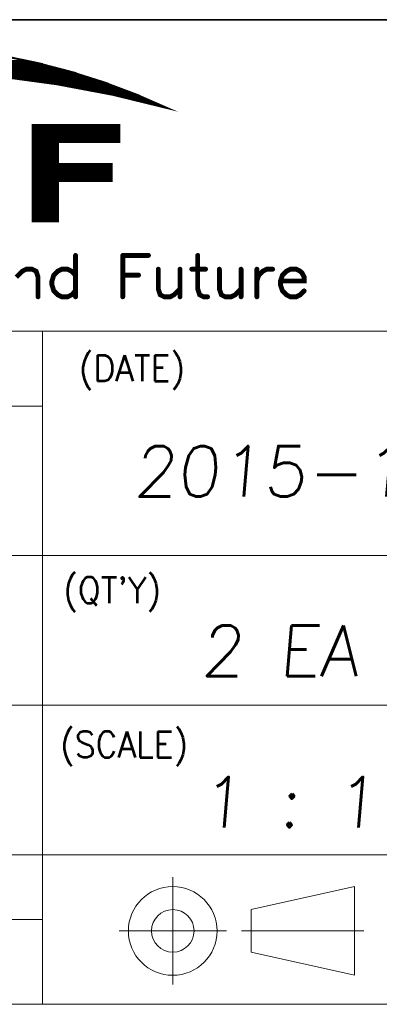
# Model space of a CAD drawing. Header units: millimetres. Extents: x 4497 to 11741, y 5958 to 12619.
# Tile 26 of 256: x 4900 to 4915, y 6486 to 6529. Entities that reach past the tile are written whole.
import ezdxf
from ezdxf.enums import TextEntityAlignment as Align

# ---------------------------------------------------------------- set-up
doc = ezdxf.new("R2010")
doc.units = ezdxf.units.MM
doc.header["$LTSCALE"] = 0.8
doc.layers.get('0').update_dxf_attribs({"linetype": 'CONTINUOUS', "lineweight": 0})
doc.layers.add('2', color=3, linetype='CONTINUOUS', lineweight=0)
doc.styles.get("Standard").update_dxf_attribs({"font": 'romans.shx', "width": 0.8, "oblique": 5, "bigfont": 'whgtxt.shx'})

# ---------------------------------------------------------------- blocks, each defined once
blk = doc.blocks.new('SMOOTH_0$0254')
at = {"const_width": 0.0127}
blk.add_lwpolyline([(-0.00635, 0, 1), (0.00635, 0, 1)], format="xyb", close=True, dxfattribs=at)
blk = doc.blocks.new('SMOOTH_0$064516')
at = {"const_width": 0.0323}
blk.add_lwpolyline([(-0.016, 0, 1), (0.016, 0, 1)], format="xyb", close=True, dxfattribs=at)
blk = doc.blocks.new('logo')
at = {"color": 7}
for points, const_width in [([(-3424.69, 5347.39), (-3418.61, 5346.14), (-3412.6, 5344.58), (-3406.68, 5342.71), (-3400.87, 5340.53), (-3395.17, 5338.04), (-3404.93, 5340.42), (-3414.79, 5342.28), (-3424.74, 5343.63)], 0.338), ([(-3470.62, 5346.39), (-3420.25, 5346.39)], 0.338), ([(-3476.2, 5344.95), (-3414.59, 5344.95)], 0.338), ([(-3475.53, 5345.21), (-3415.52, 5345.21)], 0.338), ([(-3474.34, 5345.55), (-3416.87, 5345.55)], 0.338), ([(-3418.22, 5345.88), (-3472.48, 5345.88)], 0.338), ([(-3430.73, 5344.36), (-3412.14, 5344.36)], 0.338), ([(-3411.63, 5344.19), (-3429.46, 5344.19)], 0.338), ([(-3416.19, 5345.38), (-3417.12, 5345.38)], 0.338), ([(-3411.12, 5344.02), (-3427.52, 5344.02)], 0.338), ([(-3410.62, 5343.86), (-3425.41, 5343.86)], 0.338), ([(-3409.26, 5343.35), (-3422.28, 5343.35)], 0.338), ([(-3408.59, 5343.18), (-3420.08, 5343.18)], 0.338), ([(-3407.91, 5343.01), (-3418.9, 5343.01)], 0.338), ([(-3406.39, 5342.5), (-3415.26, 5342.5)], 0.338), ([(-3405.04, 5342), (-3412.98, 5342)], 0.338), ([(-3411.63, 5341.83), (-3410.95, 5341.83)], 0.338), ([(-3404.19, 5341.66), (-3411.29, 5341.66)], 0.338), ([(-3404.53, 5341.83), (-3410.11, 5341.83)], 0.338), ([(-3403.69, 5341.49), (-3409.86, 5341.49)], 0.338), ([(-3402.84, 5341.15), (-3408.76, 5341.15)], 0.338), ([(-3402.33, 5340.98), (-3406.98, 5340.98)], 0.338), ([(-3401.99, 5340.81), (-3406.14, 5340.81)], 0.338), ([(-3403.18, 5341.32), (-3403.77, 5341.32)], 0.338), ([(-3403.52, 5340.31), (-3400.64, 5340.31)], 0.338), ([(-3400.3, 5340.14), (-3403.01, 5340.14)], 0.338), ([(-3402.42, 5340.64), (-3401.4, 5340.64)], 0.338), ([(-3399.8, 5339.97), (-3402.42, 5339.97)], 0.338), ([(-3399.29, 5339.8), (-3401.83, 5339.8)], 0.338), ([(-3399.12, 5339.63), (-3401.15, 5339.63)], 0.338), ([(-3398.78, 5339.46), (-3400.39, 5339.46)], 0.338), ([(-3398.28, 5339.29), (-3399.54, 5339.29)], 0.338), ([(-3398.95, 5339.12), (-3397.77, 5339.12)], 0.338), ([(-3398.44, 5338.95), (-3397.43, 5338.95)], 0.338), ([(-3397.6, 5338.78), (-3397.09, 5338.78)], 0.338), ([(-3419.07, 5334.9), (-3403.77, 5334.9)], 0.338), ([(-3419.07, 5334.64), (-3403.77, 5334.64)], 0.338), ([(-3419.07, 5334.39), (-3403.77, 5334.39)], 0.338), ([(-3419.07, 5334.14), (-3403.77, 5334.14)], 0.338), ([(-3419.07, 5333.88), (-3403.77, 5333.88)], 0.338), ([(-3419.07, 5333.63), (-3403.77, 5333.63)], 0.338), ([(-3419.07, 5333.37), (-3403.77, 5333.37)], 0.338), ([(-3419.07, 5333.12), (-3403.77, 5333.12)], 0.338), ([(-3419.07, 5332.87), (-3403.77, 5332.87)], 0.338), ([(-3419.07, 5332.61), (-3403.77, 5332.61)], 0.338), ([(-3419.07, 5332.36), (-3403.77, 5332.36)], 0.338), ([(-3419.07, 5332.11), (-3403.77, 5332.11)], 0.338), ([(-3419.07, 5331.77), (-3414.59, 5331.77)], 0.338), ([(-3419.07, 5331.52), (-3414.59, 5331.52)], 0.338), ([(-3419.07, 5331.26), (-3414.59, 5331.26)], 0.338), ([(-3419.07, 5331.01), (-3414.59, 5331.01)], 0.338), ([(-3419.07, 5330.75), (-3414.59, 5330.75)], 0.338), ([(-3419.07, 5330.5), (-3414.59, 5330.5)], 0.338), ([(-3419.07, 5330.25), (-3414.59, 5330.25)], 0.338), ([(-3419.07, 5329.99), (-3414.59, 5329.99)], 0.338), ([(-3419.07, 5329.74), (-3414.59, 5329.74)], 0.338), ([(-3419.07, 5329.49), (-3414.59, 5329.49)], 0.338), ([(-3419.07, 5329.23), (-3414.59, 5329.23)], 0.338), ([(-3419.07, 5328.98), (-3414.59, 5328.98)], 0.338), ([(-3419.07, 5328.73), (-3414.59, 5328.73)], 0.338), ([(-3419.07, 5328.47), (-3414.59, 5328.47)], 0.338), ([(-3419.07, 5328.22), (-3414.59, 5328.22)], 0.338), ([(-3419.07, 5327.8), (-3405.21, 5327.8)], 0.338), ([(-3419.07, 5327.54), (-3405.21, 5327.54)], 0.338), ([(-3419.07, 5327.29), (-3405.21, 5327.29)], 0.338), ([(-3419.07, 5327.04), (-3405.21, 5327.04)], 0.338), ([(-3419.07, 5326.78), (-3405.21, 5326.78)], 0.338), ([(-3418.98, 5328.05), (-3405.12, 5328.05)], 0.338), ([(-3419.07, 5326.53), (-3405.21, 5326.53)], 0.338), ([(-3419.07, 5326.28), (-3405.21, 5326.28)], 0.338), ([(-3419.07, 5326.02), (-3405.21, 5326.02)], 0.338), ([(-3419.07, 5325.77), (-3405.21, 5325.77)], 0.338), ([(-3419.07, 5325.51), (-3405.21, 5325.51)], 0.338), ([(-3419.07, 5325.26), (-3405.21, 5325.26)], 0.338), ([(-3419.07, 5324.92), (-3414.59, 5324.92)], 0.338), ([(-3419.07, 5324.67), (-3414.59, 5324.67)], 0.338), ([(-3419.07, 5324.42), (-3414.59, 5324.42)], 0.338), ([(-3419.07, 5324.16), (-3414.59, 5324.16)], 0.338), ([(-3419.07, 5323.91), (-3414.59, 5323.91)], 0.338), ([(-3419.07, 5323.66), (-3414.59, 5323.66)], 0.338), ([(-3419.07, 5323.4), (-3414.59, 5323.4)], 0.338), ([(-3419.07, 5323.15), (-3414.59, 5323.15)], 0.338), ([(-3419.07, 5322.89), (-3414.59, 5322.89)], 0.338), ([(-3419.07, 5322.64), (-3414.59, 5322.64)], 0.338), ([(-3419.07, 5322.39), (-3414.59, 5322.39)], 0.338), ([(-3419.07, 5322.13), (-3414.59, 5322.13)], 0.338), ([(-3419.07, 5321.88), (-3414.59, 5321.88)], 0.338), ([(-3419.07, 5321.63), (-3414.59, 5321.63)], 0.338), ([(-3419.07, 5321.37), (-3414.59, 5321.37)], 0.338), ([(-3419.07, 5321.12), (-3414.59, 5321.12)], 0.338), ([(-3419.07, 5320.87), (-3414.59, 5320.87)], 0.338), ([(-3419.07, 5320.61), (-3414.59, 5320.61)], 0.338), ([(-3419.07, 5320.36), (-3414.59, 5320.36)], 0.338), ([(-3419.07, 5320.11), (-3414.59, 5320.11)], 0.338), ([(-3419.07, 5319.85), (-3414.59, 5319.85)], 0.338), ([(-3419.07, 5319.6), (-3414.59, 5319.6)], 0.338), ([(-3419.07, 5319.34), (-3414.59, 5319.34)], 0.338), ([(-3419.07, 5319.09), (-3414.59, 5319.09)], 0.338), ([(-3419.07, 5318.84), (-3414.59, 5318.84)], 0.338), ([(-3419.07, 5318.58), (-3414.59, 5318.58)], 0.338), ([(-3419.07, 5318.33), (-3414.59, 5318.33)], 0.338), ([(-3419.07, 5318.08), (-3414.59, 5318.08)], 0.338), ([(-3411.48, 5311.97), (-3411.48, 5304.64)], 0.859), ([(-3403.11, 5311.97), (-3398.57, 5311.97)], 0.859), ([(-3403.11, 5311.97), (-3403.11, 5304.64)], 0.859), ([(-3389.85, 5311.97), (-3389.85, 5306.03), (-3389.5, 5304.99), (-3388.8, 5304.64), (-3388.11, 5304.64)], 0.859), ([(-3421.95, 5308.13), (-3420.9, 5309.17), (-3420.2, 5309.53), (-3419.16, 5309.53), (-3418.45, 5309.17), (-3418.11, 5308.13), (-3418.11, 5304.64)], 0.859), ([(-3411.48, 5308.48), (-3412.17, 5309.17), (-3412.87, 5309.53), (-3413.92, 5309.53), (-3414.62, 5309.17), (-3415.32, 5308.48), (-3415.66, 5307.43), (-3415.66, 5306.74), (-3415.32, 5305.69), (-3414.62, 5304.99), (-3413.92, 5304.64), (-3412.87, 5304.64), (-3412.17, 5304.99), (-3411.48, 5305.69)], 0.859), ([(-3396.83, 5309.53), (-3396.83, 5306.03), (-3396.48, 5304.99), (-3395.78, 5304.64), (-3394.73, 5304.64), (-3394.04, 5304.99), (-3392.99, 5306.03)], 0.859), ([(-3392.99, 5309.53), (-3392.99, 5304.64)], 0.859), ([(-3390.9, 5309.53), (-3388.46, 5309.53)], 0.859), ([(-3386.01, 5309.53), (-3386.01, 5306.03), (-3385.67, 5304.99), (-3384.96, 5304.64), (-3383.92, 5304.64), (-3383.22, 5304.99), (-3382.17, 5306.03)], 0.859), ([(-3382.17, 5309.53), (-3382.17, 5304.64)], 0.859), ([(-3379.38, 5307.43), (-3379.04, 5308.48), (-3378.34, 5309.17), (-3377.64, 5309.53), (-3376.59, 5309.53)], 0.859), ([(-3379.38, 5309.53), (-3379.38, 5304.64)], 0.859), ([(-3375.2, 5307.43), (-3371.01, 5307.43), (-3371.01, 5308.13), (-3371.36, 5308.82), (-3371.71, 5309.17), (-3372.41, 5309.53), (-3373.46, 5309.53), (-3374.15, 5309.17), (-3374.85, 5308.48), (-3375.2, 5307.43), (-3375.2, 5306.74), (-3374.85, 5305.69), (-3374.15, 5304.99), (-3373.46, 5304.64), (-3372.41, 5304.64), (-3371.71, 5304.99), (-3371.01, 5305.69)], 0.859), ([(-3403.11, 5308.48), (-3400.32, 5308.48)], 0.859)]:
    blk.add_lwpolyline(points, dxfattribs=dict(at, const_width=const_width))
at = {"color": 7, "const_width": 0.338}
for points in [[(-3473.98, 5345.7), (-3472.04, 5346.13), (-3418.61, 5346.13), (-3416.96, 5345.7)], [(-3472.04, 5346.13), (-3467.92, 5347.04), (-3423.06, 5347.04), (-3418.62, 5346.13)], [(-3477.44, 5344.75), (-3473.98, 5345.7), (-3416.96, 5345.7), (-3413.3, 5344.75)], [(-3438.58, 5344.57), (-3444.77, 5344.75), (-3413.3, 5344.75), (-3412.6, 5344.57)], [(-3434.74, 5344.46), (-3438.58, 5344.57), (-3412.6, 5344.57), (-3412.25, 5344.46)], [(-3424.74, 5343.63), (-3434.73, 5344.46), (-3412.25, 5344.46), (-3409.64, 5343.63)], [(-3417.78, 5342.7), (-3424.73, 5343.63), (-3409.64, 5343.63), (-3406.68, 5342.7)], [(-3414.79, 5342.29), (-3417.78, 5342.7), (-3406.68, 5342.7), (-3405.6, 5342.29)], [(-3405.38, 5340.52), (-3414.79, 5342.29), (-3405.6, 5342.29), (-3400.87, 5340.52)], [(-3404.93, 5340.43), (-3405.38, 5340.52), (-3400.87, 5340.52), (-3400.67, 5340.43)], [(-3395.28, 5338.08), (-3404.92, 5340.43), (-3400.67, 5340.43), (-3395.28, 5338.08)], [(-3419.1, 5332.03), (-3419.1, 5335.06), (-3403.71, 5335.06), (-3403.71, 5332.03)], [(-3419.1, 5328.15), (-3419.1, 5332.03), (-3414.56, 5332.03), (-3414.56, 5328.15)], [(-3419.1, 5325.15), (-3419.1, 5328.15), (-3405.06, 5328.15), (-3405.06, 5325.15)], [(-3419.1, 5317.97), (-3419.1, 5325.15), (-3414.56, 5325.15), (-3414.56, 5317.97)]]:
    blk.add_lwpolyline(points, close=True, dxfattribs=at)
at = {"color": 7, "xscale": 13.31, "yscale": 13.31, "zscale": 13.31}
for name, p in [('SMOOTH_0$0254', (-3420.25, 5346.39)), ('SMOOTH_0$0254', (-3418.61, 5346.14)), ('SMOOTH_0$0254', (-3418.62, 5346.13)), ('SMOOTH_0$0254', (-3418.61, 5346.13)), ('SMOOTH_0$0254', (-3418.22, 5345.88)), ('SMOOTH_0$0254', (-3417.12, 5345.38)), ('SMOOTH_0$0254', (-3416.96, 5345.7)), ('SMOOTH_0$0254', (-3416.96, 5345.7)), ('SMOOTH_0$0254', (-3416.87, 5345.55)), ('SMOOTH_0$0254', (-3416.19, 5345.38)), ('SMOOTH_0$0254', (-3415.52, 5345.21)), ('SMOOTH_0$0254', (-3414.59, 5344.95)), ('SMOOTH_0$0254', (-3413.3, 5344.75)), ('SMOOTH_0$0254', (-3413.3, 5344.75)), ('SMOOTH_0$0254', (-3412.6, 5344.57)), ('SMOOTH_0$0254', (-3412.6, 5344.57)), ('SMOOTH_0$0254', (-3412.6, 5344.58)), ('SMOOTH_0$0254', (-3412.25, 5344.46)), ('SMOOTH_0$0254', (-3412.25, 5344.46)), ('SMOOTH_0$0254', (-3412.14, 5344.36)), ('SMOOTH_0$0254', (-3411.63, 5344.19)), ('SMOOTH_0$0254', (-3420.08, 5343.18)), ('SMOOTH_0$0254', (-3418.9, 5343.01)), ('SMOOTH_0$0254', (-3417.78, 5342.7)), ('SMOOTH_0$0254', (-3417.78, 5342.7)), ('SMOOTH_0$0254', (-3415.26, 5342.5)), ('SMOOTH_0$0254', (-3411.12, 5344.02)), ('SMOOTH_0$0254', (-3410.62, 5343.86)), ('SMOOTH_0$0254', (-3409.64, 5343.63)), ('SMOOTH_0$0254', (-3409.64, 5343.63)), ('SMOOTH_0$0254', (-3409.26, 5343.35)), ('SMOOTH_0$0254', (-3408.59, 5343.18)), ('SMOOTH_0$0254', (-3407.91, 5343.01)), ('SMOOTH_0$0254', (-3406.68, 5342.71)), ('SMOOTH_0$0254', (-3406.68, 5342.7)), ('SMOOTH_0$0254', (-3406.68, 5342.7)), ('SMOOTH_0$0254', (-3406.39, 5342.5)), ('SMOOTH_0$0254', (-3414.79, 5342.29)), ('SMOOTH_0$0254', (-3414.79, 5342.29)), ('SMOOTH_0$0254', (-3414.79, 5342.28)), ('SMOOTH_0$0254', (-3412.98, 5342)), ('SMOOTH_0$0254', (-3411.63, 5341.83)), ('SMOOTH_0$0254', (-3411.29, 5341.66)), ('SMOOTH_0$0254', (-3410.95, 5341.83)), ('SMOOTH_0$0254', (-3410.11, 5341.83)), ('SMOOTH_0$0254', (-3409.86, 5341.49)), ('SMOOTH_0$0254', (-3408.76, 5341.15)), ('SMOOTH_0$0254', (-3406.98, 5340.98)), ('SMOOTH_0$0254', (-3406.14, 5340.81)), ('SMOOTH_0$0254', (-3405.6, 5342.29)), ('SMOOTH_0$0254', (-3405.6, 5342.29)), ('SMOOTH_0$0254', (-3405.04, 5342)), ('SMOOTH_0$0254', (-3404.53, 5341.83)), ('SMOOTH_0$0254', (-3404.19, 5341.66)), ('SMOOTH_0$0254', (-3403.77, 5341.32)), ('SMOOTH_0$0254', (-3403.69, 5341.49)), ('SMOOTH_0$0254', (-3403.18, 5341.32)), ('SMOOTH_0$0254', (-3402.84, 5341.15)), ('SMOOTH_0$0254', (-3402.33, 5340.98)), ('SMOOTH_0$0254', (-3401.99, 5340.81)), ('SMOOTH_0$0254', (-3405.38, 5340.52)), ('SMOOTH_0$0254', (-3405.38, 5340.52)), ('SMOOTH_0$0254', (-3404.93, 5340.43)), ('SMOOTH_0$0254', (-3404.93, 5340.42)), ('SMOOTH_0$0254', (-3404.92, 5340.43)), ('SMOOTH_0$0254', (-3403.52, 5340.31)), ('SMOOTH_0$0254', (-3403.01, 5340.14)), ('SMOOTH_0$0254', (-3402.42, 5340.64)), ('SMOOTH_0$0254', (-3402.42, 5339.97)), ('SMOOTH_0$0254', (-3401.83, 5339.8)), ('SMOOTH_0$0254', (-3401.4, 5340.64)), ('SMOOTH_0$0254', (-3401.15, 5339.63)), ('SMOOTH_0$0254', (-3400.87, 5340.53)), ('SMOOTH_0$0254', (-3400.87, 5340.52)), ('SMOOTH_0$0254', (-3400.87, 5340.52)), ('SMOOTH_0$0254', (-3400.67, 5340.43)), ('SMOOTH_0$0254', (-3400.67, 5340.43)), ('SMOOTH_0$0254', (-3400.64, 5340.31)), ('SMOOTH_0$0254', (-3400.39, 5339.46)), ('SMOOTH_0$0254', (-3400.3, 5340.14)), ('SMOOTH_0$0254', (-3399.8, 5339.97)), ('SMOOTH_0$0254', (-3399.54, 5339.29)), ('SMOOTH_0$0254', (-3399.29, 5339.8)), ('SMOOTH_0$0254', (-3399.12, 5339.63)), ('SMOOTH_0$0254', (-3398.95, 5339.12)), ('SMOOTH_0$0254', (-3398.78, 5339.46)), ('SMOOTH_0$0254', (-3398.44, 5338.95)), ('SMOOTH_0$0254', (-3398.28, 5339.29)), ('SMOOTH_0$0254', (-3397.77, 5339.12)), ('SMOOTH_0$0254', (-3397.43, 5338.95)), ('SMOOTH_0$0254', (-3397.6, 5338.78)), ('SMOOTH_0$0254', (-3397.09, 5338.78)), ('SMOOTH_0$0254', (-3395.28, 5338.08)), ('SMOOTH_0$0254', (-3395.28, 5338.08)), ('SMOOTH_0$0254', (-3395.17, 5338.04)), ('SMOOTH_0$0254', (-3419.1, 5335.06)), ('SMOOTH_0$0254', (-3419.07, 5334.9)), ('SMOOTH_0$0254', (-3419.07, 5334.64)), ('SMOOTH_0$0254', (-3419.07, 5334.39)), ('SMOOTH_0$0254', (-3419.07, 5334.14)), ('SMOOTH_0$0254', (-3419.07, 5333.88)), ('SMOOTH_0$0254', (-3403.77, 5334.9)), ('SMOOTH_0$0254', (-3403.77, 5334.64)), ('SMOOTH_0$0254', (-3403.77, 5334.39)), ('SMOOTH_0$0254', (-3403.77, 5334.14)), ('SMOOTH_0$0254', (-3403.77, 5333.88)), ('SMOOTH_0$0254', (-3403.71, 5335.06)), ('SMOOTH_0$0254', (-3419.1, 5332.03)), ('SMOOTH_0$0254', (-3419.1, 5332.03)), ('SMOOTH_0$0254', (-3419.07, 5333.63)), ('SMOOTH_0$0254', (-3419.07, 5333.37)), ('SMOOTH_0$0254', (-3419.07, 5333.12)), ('SMOOTH_0$0254', (-3419.07, 5332.87)), ('SMOOTH_0$0254', (-3419.07, 5332.61)), ('SMOOTH_0$0254', (-3419.07, 5332.36)), ('SMOOTH_0$0254', (-3419.07, 5332.11)), ('SMOOTH_0$0254', (-3414.56, 5332.03)), ('SMOOTH_0$0254', (-3403.77, 5333.63)), ('SMOOTH_0$0254', (-3403.77, 5333.37)), ('SMOOTH_0$0254', (-3403.77, 5333.12)), ('SMOOTH_0$0254', (-3403.77, 5332.87)), ('SMOOTH_0$0254', (-3403.77, 5332.61)), ('SMOOTH_0$0254', (-3403.77, 5332.36)), ('SMOOTH_0$0254', (-3403.77, 5332.11)), ('SMOOTH_0$0254', (-3403.71, 5332.03)), ('SMOOTH_0$0254', (-3419.07, 5331.77)), ('SMOOTH_0$0254', (-3419.07, 5331.52)), ('SMOOTH_0$0254', (-3419.07, 5331.26)), ('SMOOTH_0$0254', (-3419.07, 5331.01)), ('SMOOTH_0$0254', (-3419.07, 5330.75)), ('SMOOTH_0$0254', (-3419.07, 5330.5)), ('SMOOTH_0$0254', (-3419.07, 5330.25)), ('SMOOTH_0$0254', (-3414.59, 5331.77)), ('SMOOTH_0$0254', (-3414.59, 5331.52)), ('SMOOTH_0$0254', (-3414.59, 5331.26)), ('SMOOTH_0$0254', (-3414.59, 5331.01)), ('SMOOTH_0$0254', (-3414.59, 5330.75)), ('SMOOTH_0$0254', (-3414.59, 5330.5)), ('SMOOTH_0$0254', (-3414.59, 5330.25)), ('SMOOTH_0$0254', (-3419.07, 5329.99)), ('SMOOTH_0$0254', (-3419.07, 5329.74)), ('SMOOTH_0$0254', (-3419.07, 5329.49)), ('SMOOTH_0$0254', (-3419.07, 5329.23)), ('SMOOTH_0$0254', (-3419.07, 5328.98)), ('SMOOTH_0$0254', (-3419.07, 5328.73)), ('SMOOTH_0$0254', (-3414.59, 5329.99)), ('SMOOTH_0$0254', (-3414.59, 5329.74)), ('SMOOTH_0$0254', (-3414.59, 5329.49)), ('SMOOTH_0$0254', (-3414.59, 5329.23)), ('SMOOTH_0$0254', (-3414.59, 5328.98)), ('SMOOTH_0$0254', (-3414.59, 5328.73)), ('SMOOTH_0$0254', (-3419.1, 5328.15)), ('SMOOTH_0$0254', (-3419.1, 5328.15)), ('SMOOTH_0$0254', (-3419.07, 5328.47)), ('SMOOTH_0$0254', (-3419.07, 5328.22)), ('SMOOTH_0$0254', (-3419.07, 5327.8)), ('SMOOTH_0$0254', (-3419.07, 5327.54)), ('SMOOTH_0$0254', (-3419.07, 5327.29)), ('SMOOTH_0$0254', (-3419.07, 5327.04)), ('SMOOTH_0$0254', (-3419.07, 5326.78)), ('SMOOTH_0$0254', (-3418.98, 5328.05)), ('SMOOTH_0$0254', (-3414.59, 5328.47)), ('SMOOTH_0$0254', (-3414.59, 5328.22)), ('SMOOTH_0$0254', (-3414.56, 5328.15)), ('SMOOTH_0$0254', (-3405.21, 5327.8)), ('SMOOTH_0$0254', (-3405.21, 5327.54)), ('SMOOTH_0$0254', (-3405.21, 5327.29)), ('SMOOTH_0$0254', (-3405.21, 5327.04)), ('SMOOTH_0$0254', (-3405.21, 5326.78)), ('SMOOTH_0$0254', (-3405.12, 5328.05)), ('SMOOTH_0$0254', (-3405.06, 5328.15)), ('SMOOTH_0$0254', (-3419.1, 5325.15)), ('SMOOTH_0$0254', (-3419.1, 5325.15)), ('SMOOTH_0$0254', (-3419.07, 5326.53)), ('SMOOTH_0$0254', (-3419.07, 5326.28)), ('SMOOTH_0$0254', (-3419.07, 5326.02)), ('SMOOTH_0$0254', (-3419.07, 5325.77)), ('SMOOTH_0$0254', (-3419.07, 5325.51)), ('SMOOTH_0$0254', (-3419.07, 5325.26)), ('SMOOTH_0$0254', (-3414.56, 5325.15)), ('SMOOTH_0$0254', (-3405.21, 5326.53)), ('SMOOTH_0$0254', (-3405.21, 5326.28)), ('SMOOTH_0$0254', (-3405.21, 5326.02)), ('SMOOTH_0$0254', (-3405.21, 5325.77)), ('SMOOTH_0$0254', (-3405.21, 5325.51)), ('SMOOTH_0$0254', (-3405.21, 5325.26)), ('SMOOTH_0$0254', (-3405.06, 5325.15)), ('SMOOTH_0$0254', (-3419.07, 5324.92)), ('SMOOTH_0$0254', (-3419.07, 5324.67)), ('SMOOTH_0$0254', (-3419.07, 5324.42)), ('SMOOTH_0$0254', (-3419.07, 5324.16)), ('SMOOTH_0$0254', (-3419.07, 5323.91)), ('SMOOTH_0$0254', (-3419.07, 5323.66)), ('SMOOTH_0$0254', (-3419.07, 5323.4)), ('SMOOTH_0$0254', (-3414.59, 5324.92)), ('SMOOTH_0$0254', (-3414.59, 5324.67)), ('SMOOTH_0$0254', (-3414.59, 5324.42)), ('SMOOTH_0$0254', (-3414.59, 5324.16)), ('SMOOTH_0$0254', (-3414.59, 5323.91)), ('SMOOTH_0$0254', (-3414.59, 5323.66)), ('SMOOTH_0$0254', (-3414.59, 5323.4)), ('SMOOTH_0$0254', (-3419.07, 5323.15)), ('SMOOTH_0$0254', (-3419.07, 5322.89)), ('SMOOTH_0$0254', (-3419.07, 5322.64)), ('SMOOTH_0$0254', (-3419.07, 5322.39)), ('SMOOTH_0$0254', (-3419.07, 5322.13)), ('SMOOTH_0$0254', (-3419.07, 5321.88)), ('SMOOTH_0$0254', (-3419.07, 5321.63)), ('SMOOTH_0$0254', (-3414.59, 5323.15)), ('SMOOTH_0$0254', (-3414.59, 5322.89)), ('SMOOTH_0$0254', (-3414.59, 5322.64)), ('SMOOTH_0$0254', (-3414.59, 5322.39)), ('SMOOTH_0$0254', (-3414.59, 5322.13)), ('SMOOTH_0$0254', (-3414.59, 5321.88)), ('SMOOTH_0$0254', (-3414.59, 5321.63)), ('SMOOTH_0$0254', (-3419.07, 5321.37)), ('SMOOTH_0$0254', (-3419.07, 5321.12)), ('SMOOTH_0$0254', (-3419.07, 5320.87)), ('SMOOTH_0$0254', (-3419.07, 5320.61)), ('SMOOTH_0$0254', (-3419.07, 5320.36)), ('SMOOTH_0$0254', (-3419.07, 5320.11)), ('SMOOTH_0$0254', (-3419.07, 5319.85)), ('SMOOTH_0$0254', (-3414.59, 5321.37)), ('SMOOTH_0$0254', (-3414.59, 5321.12)), ('SMOOTH_0$0254', (-3414.59, 5320.87)), ('SMOOTH_0$0254', (-3414.59, 5320.61)), ('SMOOTH_0$0254', (-3414.59, 5320.36)), ('SMOOTH_0$0254', (-3414.59, 5320.11)), ('SMOOTH_0$0254', (-3414.59, 5319.85)), ('SMOOTH_0$0254', (-3419.07, 5319.6)), ('SMOOTH_0$0254', (-3419.07, 5319.34)), ('SMOOTH_0$0254', (-3419.07, 5319.09)), ('SMOOTH_0$0254', (-3419.07, 5318.84)), ('SMOOTH_0$0254', (-3419.07, 5318.58)), ('SMOOTH_0$0254', (-3419.07, 5318.33)), ('SMOOTH_0$0254', (-3419.07, 5318.08)), ('SMOOTH_0$0254', (-3414.59, 5319.6)), ('SMOOTH_0$0254', (-3414.59, 5319.34)), ('SMOOTH_0$0254', (-3414.59, 5319.09)), ('SMOOTH_0$0254', (-3414.59, 5318.84)), ('SMOOTH_0$0254', (-3414.59, 5318.58)), ('SMOOTH_0$0254', (-3414.59, 5318.33)), ('SMOOTH_0$0254', (-3414.59, 5318.08)), ('SMOOTH_0$0254', (-3419.1, 5317.97)), ('SMOOTH_0$0254', (-3414.56, 5317.97)), ('SMOOTH_0$064516', (-3411.48, 5311.97)), ('SMOOTH_0$064516', (-3403.11, 5311.97)), ('SMOOTH_0$064516', (-3403.11, 5311.97)), ('SMOOTH_0$064516', (-3398.57, 5311.97)), ('SMOOTH_0$064516', (-3389.85, 5311.97)), ('SMOOTH_0$064516', (-3420.9, 5309.17)), ('SMOOTH_0$064516', (-3420.2, 5309.53)), ('SMOOTH_0$064516', (-3419.16, 5309.53)), ('SMOOTH_0$064516', (-3418.45, 5309.17)), ('SMOOTH_0$064516', (-3414.62, 5309.17)), ('SMOOTH_0$064516', (-3413.92, 5309.53)), ('SMOOTH_0$064516', (-3412.87, 5309.53)), ('SMOOTH_0$064516', (-3412.17, 5309.17)), ('SMOOTH_0$064516', (-3396.83, 5309.53)), ('SMOOTH_0$064516', (-3392.99, 5309.53)), ('SMOOTH_0$064516', (-3390.9, 5309.53)), ('SMOOTH_0$064516', (-3388.46, 5309.53)), ('SMOOTH_0$064516', (-3386.01, 5309.53)), ('SMOOTH_0$064516', (-3382.17, 5309.53)), ('SMOOTH_0$064516', (-3379.38, 5309.53)), ('SMOOTH_0$064516', (-3378.34, 5309.17)), ('SMOOTH_0$064516', (-3377.64, 5309.53)), ('SMOOTH_0$064516', (-3376.59, 5309.53)), ('SMOOTH_0$064516', (-3374.15, 5309.17)), ('SMOOTH_0$064516', (-3373.46, 5309.53)), ('SMOOTH_0$064516', (-3372.41, 5309.53)), ('SMOOTH_0$064516', (-3371.71, 5309.17)), ('SMOOTH_0$064516', (-3418.11, 5308.13)), ('SMOOTH_0$064516', (-3415.66, 5307.43)), ('SMOOTH_0$064516', (-3415.32, 5308.48)), ('SMOOTH_0$064516', (-3411.48, 5308.48)), ('SMOOTH_0$064516', (-3403.11, 5308.48)), ('SMOOTH_0$064516', (-3400.32, 5308.48)), ('SMOOTH_0$064516', (-3379.38, 5307.43)), ('SMOOTH_0$064516', (-3379.04, 5308.48)), ('SMOOTH_0$064516', (-3375.2, 5307.43)), ('SMOOTH_0$064516', (-3375.2, 5307.43)), ('SMOOTH_0$064516', (-3374.85, 5308.48)), ('SMOOTH_0$064516', (-3371.36, 5308.82)), ('SMOOTH_0$064516', (-3371.01, 5308.13)), ('SMOOTH_0$064516', (-3371.01, 5307.43)), ('SMOOTH_0$064516', (-3415.66, 5306.74)), ('SMOOTH_0$064516', (-3415.32, 5305.69)), ('SMOOTH_0$064516', (-3411.48, 5305.69)), ('SMOOTH_0$064516', (-3396.83, 5306.03)), ('SMOOTH_0$064516', (-3392.99, 5306.03)), ('SMOOTH_0$064516', (-3389.85, 5306.03)), ('SMOOTH_0$064516', (-3386.01, 5306.03)), ('SMOOTH_0$064516', (-3382.17, 5306.03)), ('SMOOTH_0$064516', (-3375.2, 5306.74)), ('SMOOTH_0$064516', (-3374.85, 5305.69)), ('SMOOTH_0$064516', (-3371.01, 5305.69)), ('SMOOTH_0$064516', (-3418.11, 5304.64)), ('SMOOTH_0$064516', (-3414.62, 5304.99)), ('SMOOTH_0$064516', (-3413.92, 5304.64)), ('SMOOTH_0$064516', (-3412.87, 5304.64)), ('SMOOTH_0$064516', (-3412.17, 5304.99)), ('SMOOTH_0$064516', (-3411.48, 5304.64)), ('SMOOTH_0$064516', (-3403.11, 5304.64)), ('SMOOTH_0$064516', (-3396.48, 5304.99)), ('SMOOTH_0$064516', (-3395.78, 5304.64)), ('SMOOTH_0$064516', (-3394.73, 5304.64)), ('SMOOTH_0$064516', (-3394.04, 5304.99)), ('SMOOTH_0$064516', (-3392.99, 5304.64)), ('SMOOTH_0$064516', (-3389.5, 5304.99)), ('SMOOTH_0$064516', (-3388.8, 5304.64)), ('SMOOTH_0$064516', (-3388.11, 5304.64)), ('SMOOTH_0$064516', (-3385.67, 5304.99)), ('SMOOTH_0$064516', (-3384.96, 5304.64)), ('SMOOTH_0$064516', (-3383.92, 5304.64)), ('SMOOTH_0$064516', (-3383.22, 5304.99)), ('SMOOTH_0$064516', (-3382.17, 5304.64)), ('SMOOTH_0$064516', (-3379.38, 5304.64)), ('SMOOTH_0$064516', (-3374.15, 5304.99)), ('SMOOTH_0$064516', (-3373.46, 5304.64)), ('SMOOTH_0$064516', (-3372.41, 5304.64)), ('SMOOTH_0$064516', (-3371.71, 5304.99))]:
    blk.add_blockref(name, p, dxfattribs=at)

msp = doc.modelspace()

# ---------------------------------------------------------------- linework, layer by layer
at = {"color": 7, "linetype": 'Continuous', "lineweight": 35}
msp.add_line((4856.368, 6529.074), (4931.827, 6529.074), dxfattribs=at)
at = {"color": 7, "linetype": 'Continuous'}
for p, q in [((4856.368, 6515.403), (4931.827, 6515.403)), ((4900.659, 6485.876), (4900.659, 6515.403)), ((4856.368, 6512.123), (4900.659, 6512.123)), ((4856.368, 6505.561), (4931.827, 6505.561)), ((4856.368, 6498.999), (4918.237, 6498.999)), ((4856.368, 6492.438), (4931.827, 6492.438)), ((4906.375, 6486.74), (4906.375, 6491.451)), ((4909.807, 6490.029), (4914.346, 6491.041)), ((4914.346, 6487.15), (4914.346, 6491.041)), ((4914.346, 6487.15), (4914.346, 6491.041)), ((4909.807, 6488.162), (4909.807, 6490.029)), ((4885.895, 6489.599), (4900.659, 6489.599)), ((4904.019, 6489.096), (4908.73, 6489.096)), ((4909.397, 6489.096), (4914.756, 6489.096)), ((4909.807, 6488.162), (4914.346, 6487.15)), ((4856.368, 6485.876), (4931.827, 6485.876))]:
    msp.add_line(p, q, dxfattribs=at)
for radius in [1.945, 0.933]:
    msp.add_circle((4906.375, 6489.096), radius, dxfattribs=at)

# ---------------------------------------------------------------- block references
at = {"color": 3, "linetype": 'Continuous', "xscale": 0.2477402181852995, "yscale": 0.2477402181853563, "zscale": 0.2477402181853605}
msp.add_blockref('logo', (5747.272, 5202.743), dxfattribs=at)

# ---------------------------------------------------------------- texts
at = {"color": 7, "linetype": 'Continuous', "width": 0.933333}
for s, p in [('(DATE)', (4902.256, 6514.352)), ("(QT'Y)", (4901.575, 6504.622)), ('(SCALE)', (4901.438, 6497.85))]:
    msp.add_text(s, height=1.1408, dxfattribs=at).set_placement(p, align=Align.TOP_LEFT)
at = {"layer": '2', "oblique": 5}
for s, p in [('2015-12-07', (4904.644, 6508.154)), ('2 EA', (4907.587, 6500.279)), ('1 : 1', (4907.587, 6493.638))]:
    msp.add_text(s, height=2.2157, dxfattribs=at).set_placement(p)

doc.saveas('drawing.dxf')
